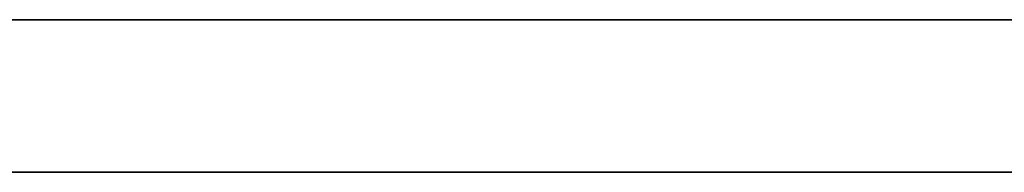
# Model space of a CAD drawing. Header units: millimetres. Extents: x -309 to 8059, y -96 to 57.
# Tile 81 of 99: x 5746 to 6000, y -39 to 0. Entities that reach past the tile are written whole.
import ezdxf

# ---------------------------------------------------------------- set-up
doc = ezdxf.new("R2010")
doc.units = ezdxf.units.MM
doc.layers.add('151', color=7, linetype='Continuous', true_color=0xffffff)

# ---------------------------------------------------------------- blocks, each defined once
blk = doc.blocks.new('UG_SURFACE_019')
at = {"layer": '151', "color": 252, "linetype": 'Continuous', "lineweight": 35}
for points in [[(5491, 0), (5491, 0, 2017), (6509, 0, 2017), (6509, 0)], [(6509, -39.3, 2017), (6509, 0, 2017), (5491, 0, 2017), (5491, -39.3, 2017)], [(5491, -39.3), (5491, 0), (6509, 0), (6509, -39.3)], [(6509, -39.3), (6509, -39.3, 2017), (5491, -39.3, 2017), (5491, -39.3)]]:
    blk.add_3dface(points, dxfattribs=at)

msp = doc.modelspace()

# ---------------------------------------------------------------- linework, layer by layer
at = {"layer": '151', "color": 252, "linetype": 'Continuous', "lineweight": 35}
for p, q in [((6509, 0), (5491, 0)), ((6509, 0, 2017), (5491, 0, 2017)), ((5491, -39.3), (6509, -39.3)), ((5491, -39.3, 2017), (6509, -39.3, 2017))]:
    msp.add_line(p, q, dxfattribs=at)

# ---------------------------------------------------------------- block references
msp.add_blockref('UG_SURFACE_019', (0, 0), dxfattribs=at)

doc.saveas('drawing.dxf')
